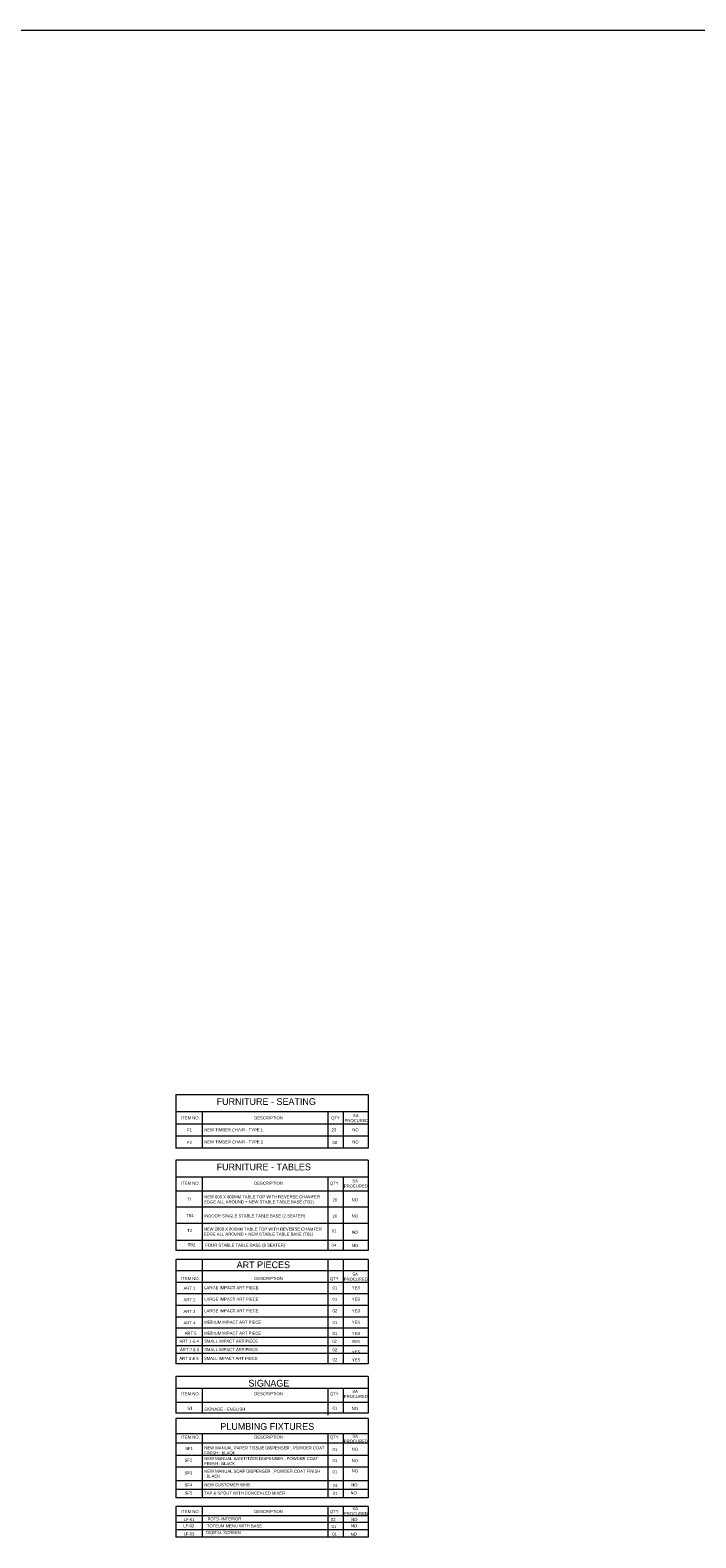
# Model space of a CAD drawing. Header units: millimetres. Extents: x 811 to 573824, y 137 to 100812.
# Tile 4 of 143: x 428337 to 448165, y 55879 to 100812. Entities that reach past the tile are written whole.
import ezdxf

# ---------------------------------------------------------------- set-up
doc = ezdxf.new("R2010")
doc.units = ezdxf.units.MM
doc.header["$LTSCALE"] = 3
doc.header["$MEASUREMENT"] = 0
doc.layers.add('S Fur', color=44, linetype='Continuous', lineweight=20)
doc.layers.add('SHEET', color=7, linetype='Continuous', lineweight=0)
doc.styles.add('ARA-30', font='stylu.ttf', dxfattribs={"height": 60})

msp = doc.modelspace()

# ---------------------------------------------------------------- linework, layer by layer
at = {"layer": 'S Fur'}
msp.add_lwpolyline([(375762.5, 100812.5), (505893.5, 100812.5), (505893.5, 33377.5), (375762.5, 33377.5)], close=True, dxfattribs=at)
at = {"layer": 'SHEET'}
for p, q in [((432677.8, 69087.3, 0), (432677.8, 67491.1, 0)), ((432677.8, 69087.3, 0), (438400.7, 69087.3, 0)), ((438400.7, 69087.3, 0), (438400.7, 67491.1, 0)), ((438400.7, 68573.1, 0), (432677.8, 68573.1, 0)), ((433459, 68573.1, 0), (433459, 67491.1, 0)), ((437198.9, 68573.1, 0), (437198.9, 67491.1, 0)), ((437656.7, 68573.1, 0), (437656.7, 67491.1, 0)), ((438400.7, 68212.4, 0), (432677.8, 68212.4, 0)), ((438400.7, 67851.8, 0), (432677.8, 67851.8, 0)), ((438400.7, 67491.1, 0), (432677.8, 67491.1, 0)), ((432677.8, 67139.4, 0), (432677.8, 64446.8, 0)), ((438400.7, 67139.4, 0), (432677.8, 67139.4, 0)), ((438400.7, 67139.4, 0), (438400.7, 64446.8, 0)), ((438400.7, 66625.2, 0), (432677.8, 66625.2, 0)), ((433459, 66625.2, 0), (433459, 64737.5, 0)), ((437198.9, 66625.2, 0), (437198.9, 64737.5, 0)), ((437656.7, 66625.2, 0), (437656.7, 64737.5, 0)), ((438400.7, 66211.1, 0), (432677.8, 66211.1, 0)), ((438400.7, 65731.4, 0), (432677.8, 65731.4, 0)), ((438400.7, 65251.7, 0), (432677.8, 65251.7, 0)), ((438400.7, 64737.5, 0), (432677.8, 64737.5, 0)), ((433459, 64737.5, 0), (433459, 64446.8, 0)), ((437198.9, 64737.5, 0), (437198.9, 64446.8, 0)), ((437656.7, 64737.5, 0), (437656.7, 64446.8, 0)), ((438400.7, 64446.8, 0), (432677.8, 64446.8, 0)), ((438400.7, 64178.5, 0), (432677.8, 64178.5, 0)), ((432677.8, 64178.5, 0), (432677.8, 61062.1, 0)), ((438400.7, 63834.7, 0), (432677.8, 63834.7, 0)), ((433459, 64178.5, 0), (433459, 61062.1, 0)), ((437198.9, 64178.5, 0), (437198.9, 61062.1, 0)), ((437656.7, 64178.5, 0), (437656.7, 61613.8, 0)), ((438400.7, 64178.5, 0), (438400.7, 61062.1, 0)), ((438400.7, 63490.9, 0), (432677.8, 63490.9, 0)), ((438400.7, 63147.1, 0), (432677.8, 63147.1, 0)), ((438400.7, 62803.3, 0), (432677.8, 62803.3, 0)), ((438400.7, 62459.5, 0), (432677.8, 62459.5, 0)), ((438400.7, 62128.1, 0), (432677.8, 62128.1, 0)), ((438400.7, 61853.1, 0), (432677.8, 61853.1, 0)), ((438400.7, 61598.3, 0), (432677.8, 61598.3, 0)), ((437656.7, 61613.8, 0), (437656.7, 61062.1, 0)), ((438400.7, 61374.1, 0), (432677.8, 61374.1, 0)), ((438400.7, 61062.1, 0), (432677.8, 61062.1, 0)), ((432677.8, 60689.2, 0), (432677.8, 59598, 0)), ((438400.7, 60689.2, 0), (432677.8, 60689.2, 0)), ((438400.7, 60689.2, 0), (438400.7, 59598, 0)), ((438400.7, 60329.4, 0), (432677.8, 60329.4, 0)), ((433459, 60329.4, 0), (433459, 59598, 0)), ((437198.9, 60329.4, 0), (437198.9, 59539.4, 0)), ((437656.7, 60329.4, 0), (437656.7, 59598, 0)), ((438400.7, 59915.3, 0), (432677.8, 59915.3, 0)), ((438400.7, 59598, 0), (432677.8, 59598, 0)), ((438400.7, 59438.3, 0), (432677.8, 59438.3, 0)), ((432677.8, 59438.3, 0), (432677.8, 57073, 0)), ((438400.7, 59438.3, 0), (438400.7, 57073, 0)), ((438400.7, 58981.9, 0), (432677.8, 58981.9, 0)), ((433459, 58981.9, 0), (433459, 57073, 0)), ((437198.9, 58981.9, 0), (437198.9, 57073, 0)), ((437656.7, 58981.9, 0), (437656.7, 57073, 0)), ((438400.7, 58700, 0), (432677.8, 58700, 0)), ((438400.7, 58332.5, 0), (432677.8, 58332.5, 0)), ((438400.7, 57985.4, 0), (432677.8, 57985.4, 0)), ((438400.7, 57576.3, 0), (432677.8, 57576.3, 0)), ((438400.7, 57318.6, 0), (432677.8, 57318.6, 0)), ((438400.7, 57073, 0), (432677.8, 57073, 0)), ((438407.8, 56815.9, 0), (432677.8, 56815.9, 0)), ((432677.8, 56815.9, 0), (432677.8, 55901.6, 0)), ((433459, 56815.9, 0), (433459, 55901.6, 0)), ((437198.9, 56815.9, 0), (437198.9, 55901.6, 0)), ((437656.7, 56815.9, 0), (437656.7, 55901.6, 0)), ((438407.8, 56815.9, 0), (438407.8, 55901.6, 0)), ((438407.8, 56534.1, 0), (432677.8, 56534.1, 0)), ((438407.8, 56335.2, 0), (432677.8, 56335.2, 0)), ((438407.8, 56118.4, 0), (432677.8, 56118.4, 0)), ((438407.8, 55901.6, 0), (432677.8, 55901.6, 0))]:
    msp.add_line(p, q, dxfattribs=at)

# ---------------------------------------------------------------- texts
at = {"layer": 'SHEET', "style": 'ARA-30'}
for s, p in [('23', (437314.7, 67993.1)), ('NO', (437935.2, 67996.8, 0)), ('08', (437344, 67613.8, 0)), ('NO', (437935.2, 67631.6, 0)), ('20', (437344, 65904.5, 0)), ('NO', (437917.4, 65906.7, 0)), ('20', (437344, 65424.8, 0)), ('NO', (437917.4, 65427, 0)), ('01', (437317.3, 64982.6)), ('NO', (437908.4, 64942.6)), ('04', (437314.7, 64552.6)), ('NO', (437918.4, 64542.6)), ('01', (437344, 63286.7, 0)), ('YES', (437917.4, 63289, 0)), ('01', (437344, 62942.9, 0)), ('YES', (437917.4, 62945.2, 0)), ('02', (437344, 62599.1, 0)), ('YES', (437917.4, 62601.4, 0)), ('01', (437344, 62255.3, 0)), ('01', (437344, 61923.8, 0)), ('YES', (437917.4, 62257.6, 0)), ('YES', (437917.4, 61926.1, 0)), ('02', (437334.7, 61689.8)), ('YES', (437911.2, 61681.6)), ('02', (437344, 61137.5, 0)), ('02', (437344.7, 61437.9)), ('YES', (437921.2, 61371.6)), ('YES', (437921.2, 61141.6)), ('01', (437344, 59700.2, 0)), ('NO', (437917.4, 59685.8, 0)), ('01', (437344, 58469.7, 0)), ('NO', (437917.4, 58472.4, 0)), ('01', (437344, 58139.7, 0)), ('NO', (437917.4, 58135.1, 0)), ('01', (437344, 57805.3, 0)), ('NO', (437917.4, 57829, 0)), ('01', (437354.7, 57160.9)), ('01', (437364.7, 57390.9)), ('NO', (437878.4, 57170.9)), ('NO', (437898.4, 57410.9)), ('02', (437294.7, 56377.8)), ('01', (437314.7, 56172.3)), ('NO', (437888.4, 56192.3)), ('NO', (437898.4, 56377.8)), ('01', (437333.9, 55943.8, 0)), ('NO', (437881, 55944.1, 0))]:
    msp.add_text(s, height=90, dxfattribs=at).set_placement(p)
at = {"layer": 'SHEET', "attachment_point": 1, "style": 'ARA-30'}
for s, insert, char_height, width in [('FURNITURE - SEATING', (433890.2, 68982.3, 0), 200, 7768.503), ('\\A1;ITEM NO.', (432834.1, 68438.6), 90, 3413.811), ('\\A1;DESCRIPTION', (435012.6, 68438.6), 90, 3413.811), ('\\A1;QTY', (437305.2, 68438.6), 90, 3413.811), ('\\A1;\\pi254.09258;SA \\P\\pi0;PROCURED', (437700.2, 68507.6), 90, 673.427), ('F1', (433011.1, 68081.2, 0), 90, 3413.811), ('\\A1;NEW TIMBER CHAIR - TYPE 1', (433520.4, 68082.6, 0), 90, 3413.811), ('F2', (433011.1, 67705.2, 0), 90, 3413.811), ('\\A1;NEW TIMBER CHAIR - TYPE 2', (433520.4, 67721.9, 0), 90, 3413.811), ('FURNITURE - TABLES', (433890.2, 67034.4, 0), 200, 7768.503), ('\\A1;\\pi254.09258;SA \\P\\pi0;PROCURED', (437679.5, 66559.7), 90, 673.427), ('\\A1;ITEM NO.', (432834.1, 66490.7), 90, 3413.811), ('\\A1;NEW 600 X 800MM TABLE TOP WITH REVERSE CHAMFER EDGE ALL AROUND + NEW STABLE TABLE BASE (TB1)', (433520.4, 66086.4, 0), 90, 3691.343), ('\\A1;DESCRIPTION', (435012.6, 66490.7), 90, 3413.811), ('\\A1;QTY', (437267.2, 66490.7), 90, 3413.811), ('T1', (433011.1, 66012.8, 0), 90, 3413.811), ('TB1', (432988, 65533.1, 0), 90, 3413.811), ('\\A1;INDOOR SINGLE STABLE TABLE BASE (2 SEATER)', (433520.4, 65519.4, 0), 90, 3691.343), ('T2', (433020, 65081.9), 90, 3413.811), ('\\A1;NEW 2890 X 800MM TABLE TOP WITH REVERSE CHAMFER EDGE ALL AROUND + NEW STABLE TABLE BASE (TB1)', (433510, 65127.8), 90, 3691.343), ('TB2', (433030, 64661.6), 90, 3413.811), ('\\A1; FOUR STABLE TABLE BASE (8 SEATER)', (433520.7, 64647.8), 90, 3691.343), ('ART PIECES', (434487.1, 64116.7, 0), 200, 7768.503), ('\\A1;ITEM NO.', (432834.1, 63652.4), 90, 3413.811), ('ART 1', (432904.2, 63360.5, 0), 90, 3413.811), ('\\A1;LARGE IMPACT ART PIECE', (433520.4, 63380.1, 0), 90, 3691.343), ('\\A1;DESCRIPTION', (435012.6, 63652.4), 90, 3413.811), ('\\A1;QTY', (437267.2, 63652.4), 90, 3413.811), ('\\A1;\\pi254.09258;SA \\P\\pi0;PROCURED', (437679.5, 63780.9), 90, 673.427), ('ART 2', (432904.2, 63016.7, 0), 90, 3413.811), ('\\A1;LARGE IMPACT ART PIECE', (433520.4, 63036.3, 0), 90, 3691.343), ('ART 3', (432904.2, 62672.9, 0), 90, 3413.811), ('\\A1;LARGE IMPACT ART PIECE', (433520.4, 62692.5, 0), 90, 3691.343), ('ART 4', (432904.2, 62329.1, 0), 90, 3413.811), ('ART 5', (432939.7, 62020.1, 0), 90, 3413.811), ('\\A1;MEDIUM IMPACT ART PIECE', (433520.4, 62348.7, 0), 90, 3691.343), ('\\A1;MEDIUM IMPACT ART PIECE', (433520.4, 62020.9, 0), 90, 3691.343), ('ART 1 & 4', (432784.7, 61786.9, 0), 90, 3413.811), ('\\A1;SMALL IMPACT ART PIECE', (433520.4, 61787.7, 0), 90, 3691.343), ('ART 3 & 6', (432780, 61270.5), 90, 3413.811), ('ART 2 & 5', (432799.2, 61532.4, 0), 90, 3413.811), ('\\A1;SMALL IMPACT ART PIECE', (433510, 61273.4), 90, 3691.343), ('\\A1;SMALL IMPACT ART PIECE', (433520.4, 61533.2, 0), 90, 3691.343), ('\\A1;ITEM NO.', (432834.1, 60219.7), 90, 3413.811), ('SIGNAGE', (434837, 60587.3, 0), 200, 7768.503), ('\\A1;DESCRIPTION', (435012.6, 60219.7), 90, 3413.811), ('\\A1;QTY', (437267.2, 60219.7), 90, 3413.811), ('\\A1;\\pi254.09258;SA \\P\\pi0;PROCURED', (437679.5, 60288.7), 90, 673.427), ('S1', (433017.6, 59784.6, 0), 90, 3413.811), ('\\A1;SIGNAGE - ENGLISH', (433520.4, 59757.1, 0), 90, 3691.343), ('\\A1;ITEM NO.', (432834.1, 58927), 90, 3413.811), ('PLUMBING FIXTURES', (434002, 59298.6, 0), 200, 7768.503), ('\\A1;DESCRIPTION', (435012.6, 58927), 90, 3413.811), ('\\A1;QTY', (437267.2, 58927), 90, 3413.811), ('\\A1;\\pi254.09258;SA \\P\\pi0;PROCURED', (437679.5, 58956.2), 90, 673.427), ('SF1', (432958.6, 58587.7, 0), 90, 3413.811), ('\\A1;NEW MANUAL PAPER TISSUE DISPENSER , POWDER COAT FINISH : BLACK ', (433527.3, 58603.5, 0), 90, 3691.343), ('SF2', (432937.2, 58236.3, 0), 90, 3413.811), ('\\A1;NEW MANUAL SANITITZER DISPENSER , POWDER COAT FINISH : BLACK ', (433520.4, 58285.4, 0), 90, 3691.343), ('SF3', (432937.2, 57859.8, 0), 90, 3413.811), ('\\A1;NEW MANUAL SOAP DISPENSER , POWDER COAT FINISH : BLACK ', (433520.4, 57908.9, 0), 90, 3379.161), ('SF4', (432937.2, 57501, 0), 90, 3413.811), ('SF5', (432937.2, 57259.5, 0), 90, 3413.811), ('TAP & SPOUT WITH CONCEALED MIXER', (433520.4, 57259.6, 0), 90, 3557.205), ('\\A1;NEW CUSTOMER WHB', (433520.4, 57507, 0), 90, 3557.205), ('\\A1;ITEM NO.', (432834.1, 56706.2), 90, 3413.811), ('\\A1;DESCRIPTION', (435012.6, 56706.2), 90, 3413.811), ('\\A1;QTY', (437267.2, 56706.2), 90, 3413.811), ('\\A1;\\pi254.09258;SA \\P\\pi0;PROCURED', (437682.6, 56795), 90, 673.427), ('LF-02', (432900, 56285.6), 90, 3413.811), ('LF-01', (432910, 56470.1), 90, 3413.811), ('TOTEUM MENU WITH BASE', (433600, 56278.2), 90, 3413.811), ('POTS- INTERIOR', (433620, 56488.5), 90, 3413.811), ('LF-03', (432904.1, 56039.8, 0), 90, 3413.811), ('DIGITAL SCREEN', (433573.7, 56078.4, 0), 90, 3413.811)]:
    msp.add_mtext(s, dxfattribs=dict(at, insert=insert, char_height=char_height, width=width))

doc.saveas('drawing.dxf')
